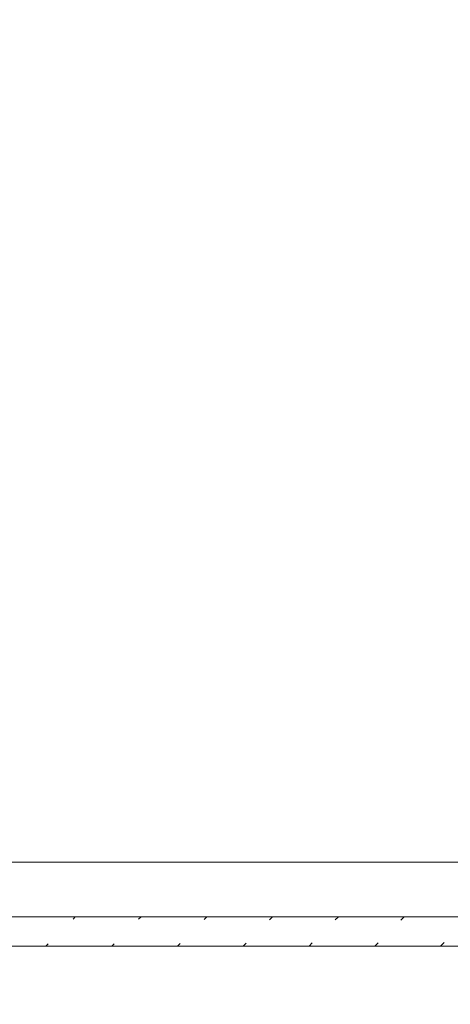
# Model space of a CAD drawing. Header units: millimetres. Extents: x -7955266 to 72030, y -46136 to 9299934.
# Tile 82 of 203: x -5160655 to -5157714, y 6615138 to 6621861. Entities that reach past the tile are written whole.
import ezdxf
from ezdxf.enums import TextEntityAlignment as Align

# ---------------------------------------------------------------- set-up
doc = ezdxf.new("R2010")
doc.units = ezdxf.units.MM
doc.header["$LTSCALE"] = 10
for name, color, linetype, lineweight in [('!XREF', 8, 'Continuous', 5), ('IE_trasy kablowe', 6, 'Continuous', 18), ('XREF_E_PRZ24002_rzut dachu$0$0-DACH-ISTN', 8, 'Continuous', 5), ('XREF_E_PRZ24002_rzut dachu$0$DO-HALA-WYMIAR', 8, 'Continuous', 5)]:
    doc.layers.add(name, color=color, linetype=linetype, lineweight=lineweight)
doc.styles.add('XREF_E_PRZ24002_rzut dachu$0$CP_ATTR', font='ROMANS.SHX')
doc.styles.add('XREF_E_PRZ24002_rzut dachu$0$ROMANS', font='romans.shx', dxfattribs={"width": 0.8})
doc.dimstyles.new('XREF_E_PRZ24002_rzut dachu$0$STANDARD', dxfattribs={"dimscale": 1.4, "dimtxt": 21, "dimasz": 0.5, "dimexe": 0.2, "dimexo": 0.1, "dimgap": 6, "dimtad": 1, "dimdec": 1, "dimrnd": 0.5, "dimzin": 12, "dimdsep": 46, "dimtxsty": 'XREF_E_PRZ24002_rzut dachu$0$ROMANS', "dimblk1": 'XREF_E_PRZ24002_rzut dachu$0$Q', "dimblk2": 'XREF_E_PRZ24002_rzut dachu$0$Q', "dimsah": 1, "dimcen": 0.5, "dimse1": 1, "dimse2": 1, "dimclrd": 8, "dimclre": 8, "dimclrt": 7, "dimadec": 0, "dimazin": 0, "dimtfac": 1, "dimtdec": 1, "dimtix": 1, "dimtmove": 2, "dimatfit": 3, "dimldrblk": 'XREF_E_PRZ24002_rzut dachu$0$Q', "dimfxl": 1, "dimtolj": 1, "dimtzin": 12, "dimarcsym": 0})

# ---------------------------------------------------------------- blocks, each defined once
blk = doc.blocks.new('XREF_E_PRZ24002_rzut dachu$0$Q')
for p, q in [((0, 20), (0, -20)), ((10.61, 10.61), (-10.61, -10.61))]:
    blk.add_line(p, q)
blk = doc.blocks.new('*D287')
at = {"layer": 'XREF_E_PRZ24002_rzut dachu$0$DO-HALA-WYMIAR', "color": 8, "lineweight": -2, "transparency": 16777216}
blk.add_line((-268531.68, 266529.49), (-276811.68, 266529.49), dxfattribs=at)
at = {"layer": 'XREF_E_PRZ24002_rzut dachu$0$DO-HALA-WYMIAR', "color": 8, "linetype": 'ByBlock', "lineweight": -2, "transparency": 16777216, "rotation": 180}
blk.add_blockref('XREF_E_PRZ24002_rzut dachu$0$Q', (-276812.68, 266529.49), dxfattribs=at)
at = {"layer": 'XREF_E_PRZ24002_rzut dachu$0$DO-HALA-WYMIAR', "color": 8, "linetype": 'ByBlock', "lineweight": -2, "transparency": 16777216}
blk.add_blockref('XREF_E_PRZ24002_rzut dachu$0$Q', (-268530.68, 266529.49), dxfattribs=at)
at = {"layer": 'XREF_E_PRZ24002_rzut dachu$0$DO-HALA-WYMIAR', "color": 7, "transparency": 16777216, "insert": (-272549.58, 266562.49), "char_height": 42, "attachment_point": 5, "style": 'XREF_E_PRZ24002_rzut dachu$0$ROMANS'}
blk.add_mtext('\\A1;8282', dxfattribs=at)
blk = doc.blocks.new('XREF_E_PRZ24002_rzut dachu')
at = {"layer": 'XREF_E_PRZ24002_rzut dachu$0$0-DACH-ISTN', "linetype": 'ByBlock', "style": 'XREF_E_PRZ24002_rzut dachu$0$CP_ATTR', "flags": 9}
for tag, p, height, width in [('NAME', (-279644.05, 267204.19), 0.01, 3.078589), ('PRODUCER', (-279644.05, 267204.19), 0.01, 3.078589), ('PRODUCT-TYPE', (-279644.05, 267204.19), 0.01, 3.078589), ('ARTICLE', (-279644.05, 267204.19), 0.01, 3.078589), ('FLOW', (-279644.05, 267204.19), 0.01, 3.078589), ('OTHER', (-279644.05, 267204.19), 0.01, 3.078589), ('NAME', (-279398.18, 267206.19), 0.01, 2.430116), ('PRODUCER', (-279398.18, 267206.19), 0.01, 2.430116), ('PRODUCT-TYPE', (-279398.18, 267206.19), 0.01, 2.430116), ('ARTICLE', (-279398.18, 267206.19), 0.01, 2.430116), ('FLOW', (-279398.18, 267206.19), 0.01, 2.430116), ('OTHER', (-279398.18, 267206.19), 0.01, 2.430116), ('NAME', (-279880.82, 267079.33), 0.01, 0.520644), ('PRODUCER', (-279880.82, 267079.33), 0.01, 0.520644), ('PRODUCT-TYPE', (-279880.82, 267079.33), 0.01, 0.520644), ('ARTICLE', (-279880.82, 267079.33), 0.01, 0.520644), ('FLOW', (-279880.82, 267079.33), 0.01, 0.520644), ('OTHER', (-279880.82, 267079.33), 0.01, 0.520644), ('NAME', (-279828.75, 267079.33), 0.0001, 1), ('PRODUCER', (-279828.75, 267079.33), 0.0001, 1), ('PRODUCT-TYPE', (-279828.75, 267079.33), 0.0001, 1), ('ARTICLE', (-279828.75, 267079.33), 0.0001, 1), ('FLOW', (-279828.75, 267079.33), 0.0001, 1), ('OTHER', (-279828.75, 267079.33), 0.0001, 1), ('NAME', (-279558.18, 266590.11), 0.0001, 1), ('PRODUCER', (-279558.18, 266590.11), 0.0001, 1), ('PRODUCT-TYPE', (-279558.18, 266590.11), 0.0001, 1), ('ARTICLE', (-279558.18, 266590.11), 0.0001, 1), ('FLOW', (-279558.18, 266590.11), 0.0001, 1), ('OTHER', (-279558.18, 266590.11), 0.0001, 1), ('NAME', (-280739.27, 251288.91), 0.0001, 1), ('PRODUCER', (-280739.27, 251288.91), 0.0001, 1), ('PRODUCT-TYPE', (-280739.27, 251288.91), 0.0001, 1), ('ARTICLE', (-280739.27, 251288.91), 0.0001, 1), ('FLOW', (-280739.27, 251288.91), 0.0001, 1), ('OTHER', (-280739.27, 251288.91), 0.0001, 1), ('NAME', (-280605.65, 251288.91), 0.0001, 1), ('PRODUCER', (-280605.65, 251288.91), 0.0001, 1), ('PRODUCT-TYPE', (-280605.65, 251288.91), 0.0001, 1), ('ARTICLE', (-280605.65, 251288.91), 0.0001, 1), ('FLOW', (-280605.65, 251288.91), 0.0001, 1), ('OTHER', (-280605.65, 251288.91), 0.0001, 1), ('NAME', (-279957.38, 251288.91), 0.0001, 1), ('PRODUCER', (-279957.38, 251288.91), 0.0001, 1), ('PRODUCT-TYPE', (-279957.38, 251288.91), 0.0001, 1), ('ARTICLE', (-279957.38, 251288.91), 0.0001, 1), ('FLOW', (-279957.38, 251288.91), 0.0001, 1), ('OTHER', (-279957.38, 251288.91), 0.0001, 1)]:
    blk.add_attdef(tag, p, '', height=height, dxfattribs=dict(at, width=width))
for tag, p, height, rotation, width in [('PRODUCT-TYPE', (-279196.19, 267204.19), 0.0001, 180, 1), ('NAME', (-279196.19, 267204.19), 0.0001, 180, 1), ('PRODUCER', (-279196.19, 267204.19), 0.0001, 180, 1), ('ARTICLE', (-279196.19, 267204.19), 0.0001, 180, 1), ('FLOW', (-279196.19, 267204.19), 0.0001, 180, 1), ('OTHER', (-279196.19, 267204.19), 0.0001, 180, 1), ('PRODUCT-TYPE', (-279109.07, 267204.19), 0.015, 180, 0.580797), ('PRODUCER', (-279109.07, 267204.19), 0.015, 180, 0.580797), ('ARTICLE', (-279109.07, 267204.19), 0.015, 180, 0.580797), ('NAME', (-279109.07, 267204.19), 0.015, 180, 0.580797), ('FLOW', (-279109.07, 267204.19), 0.015, 180, 0.580797), ('OTHER', (-279109.07, 267204.19), 0.015, 180, 0.580797), ('NAME', (-279015.17, 267206.19), 0.0001, 180, 1), ('PRODUCER', (-279015.17, 267206.19), 0.0001, 180, 1), ('PRODUCT-TYPE', (-279015.17, 267206.19), 0.0001, 180, 1), ('ARTICLE', (-279015.17, 267206.19), 0.0001, 180, 1), ('FLOW', (-279015.17, 267206.19), 0.0001, 180, 1), ('OTHER', (-279015.17, 267206.19), 0.0001, 180, 1), ('PRODUCT-TYPE', (-278926.22, 267206.19), 0.015, 180, 0.592965), ('PRODUCER', (-278926.22, 267206.19), 0.015, 180, 0.592965), ('ARTICLE', (-278926.22, 267206.19), 0.015, 180, 0.592965), ('NAME', (-278926.22, 267206.19), 0.015, 180, 0.592965), ('FLOW', (-278926.22, 267206.19), 0.015, 180, 0.592965), ('OTHER', (-278926.22, 267206.19), 0.015, 180, 0.592965), ('NAME', (-281343.26, 251313.16), 0.0001, 180, 1), ('PRODUCER', (-281343.26, 251313.16), 0.0001, 180, 1), ('PRODUCT-TYPE', (-281343.26, 251313.16), 0.0001, 180, 1), ('ARTICLE', (-281343.26, 251313.16), 0.0001, 180, 1), ('FLOW', (-281343.26, 251313.16), 0.0001, 180, 1), ('OTHER', (-281343.26, 251313.16), 0.0001, 180, 1), ('NAME', (-281440.06, 251297.51), 0.0001, 135, 1), ('PRODUCER', (-281440.06, 251297.51), 0.0001, 135, 1), ('PRODUCT-TYPE', (-281440.06, 251297.51), 0.0001, 135, 1), ('ARTICLE', (-281440.06, 251297.51), 0.0001, 135, 1), ('FLOW', (-281440.06, 251297.51), 0.0001, 135, 1), ('OTHER', (-281440.06, 251297.51), 0.0001, 135, 1), ('NAME', (-281127.88, 251288.91), 0.0001, 180, 1), ('PRODUCER', (-281127.88, 251288.91), 0.0001, 180, 1), ('PRODUCT-TYPE', (-281127.88, 251288.91), 0.0001, 180, 1), ('ARTICLE', (-281127.88, 251288.91), 0.0001, 180, 1), ('FLOW', (-281127.88, 251288.91), 0.0001, 180, 1), ('OTHER', (-281127.88, 251288.91), 0.0001, 180, 1), ('NAME', (-281411.29, 251268.73), 0.0001, 315, 1), ('PRODUCER', (-281411.29, 251268.73), 0.0001, 315, 1), ('PRODUCT-TYPE', (-281411.29, 251268.73), 0.0001, 315, 1), ('ARTICLE', (-281411.29, 251268.73), 0.0001, 315, 1), ('FLOW', (-281411.29, 251268.73), 0.0001, 315, 1), ('OTHER', (-281411.29, 251268.73), 0.0001, 315, 1)]:
    blk.add_attdef(tag, p, '', height=height, rotation=rotation, dxfattribs=dict(at, width=width))
at = {"layer": 'XREF_E_PRZ24002_rzut dachu$0$0-DACH-ISTN', "linetype": 'ByBlock', "style": 'XREF_E_PRZ24002_rzut dachu$0$CP_ATTR', "text_generation_flag": 4, "width": 1, "flags": 9}
for tag, p, rotation in [('NAME', (-279463.18, 267141.19), 90), ('PRODUCER', (-279463.18, 267141.19), 90), ('PRODUCT-TYPE', (-279463.18, 267141.19), 90), ('ARTICLE', (-279463.18, 267141.19), 90), ('FLOW', (-279463.18, 267141.19), 90), ('OTHER', (-279463.18, 267141.19), 90), ('NAME', (-281127.88, 251288.91), 180), ('PRODUCER', (-281127.88, 251288.91), 180), ('PRODUCT-TYPE', (-281127.88, 251288.91), 180), ('ARTICLE', (-281127.88, 251288.91), 180), ('FLOW', (-281127.88, 251288.91), 180), ('OTHER', (-281127.88, 251288.91), 180)]:
    blk.add_attdef(tag, p, '', height=0.0001, rotation=rotation, dxfattribs=at)
at = {"layer": 'XREF_E_PRZ24002_rzut dachu$0$0-DACH-ISTN', "linetype": 'ByBlock', "style": 'XREF_E_PRZ24002_rzut dachu$0$CP_ATTR', "flags": 9}
for tag, p, height, rotation in [('PRODUCT-TYPE', (-279586.68, 266526.19), 0.0025, 180), ('PRODUCER', (-279586.68, 266526.19), 0.0025, 180), ('ARTICLE', (-279586.68, 266526.19), 0.0025, 180), ('NAME', (-279586.68, 266526.19), 0.0025, 180), ('FLOW', (-279586.68, 266526.19), 0.0025, 180), ('OTHER', (-279586.68, 266526.19), 0.0025, 180), ('NAME', (-281440.06, 251297.51), 0.0001, 315), ('PRODUCER', (-281440.06, 251297.51), 0.0001, 315), ('PRODUCT-TYPE', (-281440.06, 251297.51), 0.0001, 315), ('ARTICLE', (-281440.06, 251297.51), 0.0001, 315), ('FLOW', (-281440.06, 251297.51), 0.0001, 315), ('OTHER', (-281440.06, 251297.51), 0.0001, 315), ('NAME', (-281117.1, 251288.91), 0.0001, 180), ('PRODUCER', (-281117.1, 251288.91), 0.0001, 180), ('PRODUCT-TYPE', (-281117.1, 251288.91), 0.0001, 180), ('ARTICLE', (-281117.1, 251288.91), 0.0001, 180), ('FLOW', (-281117.1, 251288.91), 0.0001, 180), ('OTHER', (-281117.1, 251288.91), 0.0001, 180), ('NAME', (-280739.27, 251288.91), 0.0001, 180), ('PRODUCER', (-280739.27, 251288.91), 0.0001, 180), ('PRODUCT-TYPE', (-280739.27, 251288.91), 0.0001, 180), ('ARTICLE', (-280739.27, 251288.91), 0.0001, 180), ('FLOW', (-280739.27, 251288.91), 0.0001, 180), ('OTHER', (-280739.27, 251288.91), 0.0001, 180), ('NAME', (-279957.38, 251288.91), 0.0001, 180), ('PRODUCER', (-279957.38, 251288.91), 0.0001, 180), ('PRODUCT-TYPE', (-279957.38, 251288.91), 0.0001, 180), ('ARTICLE', (-279957.38, 251288.91), 0.0001, 180), ('FLOW', (-279957.38, 251288.91), 0.0001, 180), ('OTHER', (-279957.38, 251288.91), 0.0001, 180)]:
    blk.add_attdef(tag, p, '', height=height, rotation=rotation, dxfattribs=at)
at = {"layer": 'XREF_E_PRZ24002_rzut dachu$0$0-DACH-ISTN', "linetype": 'ByBlock', "style": 'XREF_E_PRZ24002_rzut dachu$0$CP_ATTR'}
for tag, p, height, flags in [('GROUP', (-281520.03, 251451.25), 0.00005, 1), ('NUMBER', (-281520.03, 251451.25), 0.00005, 1), ('PRODUCER', (-281520.03, 251451.25), 0.00005, 1), ('ARTICLE', (-281520.03, 251451.25), 0.00005, 1), ('PRODUCT-TYPE', (-281520.03, 251451.25), 0.00005, 1), ('ORDER-NO', (-281520.03, 251451.25), 0.00005, 1), ('CHARACTER', (-281520.03, 251451.25), 0.00005, 1), ('DN', (-281520.03, 251451.25), 0.00005, 1), ('NAME', (-281520.03, 251451.25), 0.00005, 1), ('TEMPERATURE', (-281520.03, 251451.25), 0.00005, 1), ('FLOW', (-281520.03, 251451.25), 0.00005, 1), ('POWER', (-281520.03, 251451.25), 0.00005, 1), ('VOLTAGE', (-281520.03, 251451.25), 0.00005, 1), ('WEIGHT', (-281520.03, 251451.25), 0.00005, 1), ('PN', (-281520.03, 251451.25), 0.00005, 1), ('H', (-281520.03, 251451.25), 0.00005, 1), ('VAL', (-281520.03, 251451.25), 0.00005, 1), ('NAME', (-281343.26, 251313.16), 0.0001, 9), ('PRODUCER', (-281343.26, 251313.16), 0.0001, 9), ('PRODUCT-TYPE', (-281343.26, 251313.16), 0.0001, 9), ('ARTICLE', (-281343.26, 251313.16), 0.0001, 9), ('FLOW', (-281343.26, 251313.16), 0.0001, 9), ('OTHER', (-281343.26, 251313.16), 0.0001, 9), ('NAME', (-281127.88, 251288.91), 0.0001, 9), ('PRODUCER', (-281127.88, 251288.91), 0.0001, 9), ('PRODUCT-TYPE', (-281127.88, 251288.91), 0.0001, 9), ('ARTICLE', (-281127.88, 251288.91), 0.0001, 9), ('FLOW', (-281127.88, 251288.91), 0.0001, 9), ('OTHER', (-281127.88, 251288.91), 0.0001, 9), ('NAME', (-280750.05, 251288.91), 0.0001, 9), ('PRODUCER', (-280750.05, 251288.91), 0.0001, 9), ('PRODUCT-TYPE', (-280750.05, 251288.91), 0.0001, 9), ('ARTICLE', (-280750.05, 251288.91), 0.0001, 9), ('FLOW', (-280750.05, 251288.91), 0.0001, 9), ('OTHER', (-280750.05, 251288.91), 0.0001, 9), ('NAME', (-280647.27, 251288.91), 0.0001, 9), ('PRODUCER', (-280647.27, 251288.91), 0.0001, 9), ('PRODUCT-TYPE', (-280647.27, 251288.91), 0.0001, 9), ('ARTICLE', (-280647.27, 251288.91), 0.0001, 9), ('FLOW', (-280647.27, 251288.91), 0.0001, 9), ('OTHER', (-280647.27, 251288.91), 0.0001, 9), ('NAME', (-281393.61, 251261.41), 0.0001, 9), ('PRODUCER', (-281393.61, 251261.41), 0.0001, 9), ('PRODUCT-TYPE', (-281393.61, 251261.41), 0.0001, 9), ('ARTICLE', (-281393.61, 251261.41), 0.0001, 9), ('FLOW', (-281393.61, 251261.41), 0.0001, 9), ('OTHER', (-281393.61, 251261.41), 0.0001, 9), ('GROUP', (-281345.5, 250753.98), 0.00005, 1), ('NUMBER', (-281345.5, 250753.98), 0.00005, 1), ('PRODUCER', (-281345.5, 250753.98), 0.00005, 1), ('ARTICLE', (-281345.5, 250753.98), 0.00005, 1), ('PRODUCT-TYPE', (-281345.5, 250753.98), 0.00005, 1), ('ORDER-NO', (-281345.5, 250753.98), 0.00005, 1), ('CHARACTER', (-281345.5, 250753.98), 0.00005, 1), ('DN', (-281345.5, 250753.98), 0.00005, 1), ('NAME', (-281345.5, 250753.98), 0.00005, 1), ('TEMPERATURE', (-281345.5, 250753.98), 0.00005, 1), ('FLOW', (-281345.5, 250753.98), 0.00005, 1), ('POWER', (-281345.5, 250753.98), 0.00005, 1), ('VOLTAGE', (-281345.5, 250753.98), 0.00005, 1), ('WEIGHT', (-281345.5, 250753.98), 0.00005, 1), ('PN', (-281345.5, 250753.98), 0.00005, 1), ('H', (-281345.5, 250753.98), 0.00005, 1), ('VAL', (-281345.5, 250753.98), 0.00005, 1)]:
    blk.add_attdef(tag, p, '', height=height, dxfattribs=dict(at, flags=flags))
at = {"layer": 'XREF_E_PRZ24002_rzut dachu$0$0-DACH-ISTN', "linetype": 'ByBlock', "style": 'XREF_E_PRZ24002_rzut dachu$0$CP_ATTR', "text_generation_flag": 4, "width": 1, "flags": 9}
for tag in ['NAME', 'PRODUCER', 'PRODUCT-TYPE', 'ARTICLE', 'FLOW', 'OTHER']:
    blk.add_attdef(tag, (-280739.27, 251288.91), '', height=0.0001, dxfattribs=at)
at = {"layer": 'XREF_E_PRZ24002_rzut dachu$0$0-DACH-ISTN', "linetype": 'ByBlock', "style": 'XREF_E_PRZ24002_rzut dachu$0$CP_ATTR', "flags": 9}
for tag, p in [('GROUP', (-280584.33, 251288.18)), ('ARTICLE', (-280584.33, 251288.17)), ('PRODUCT-TYPE', (-280584.33, 251288.17)), ('ORDER-NO', (-280584.33, 251288.16)), ('PRODUCER', (-280584.33, 251288.16)), ('NAME', (-280584.32, 251288.18)), ('NUMBER', (-280584.33, 251288.18)), ('TEMPERATURE', (-280584.31, 251288.18)), ('FLOW', (-280584.31, 251288.18)), ('CHARACTER', (-280584.31, 251288.17)), ('POWER', (-280584.31, 251288.16)), ('VOLTAGE', (-280584.31, 251288.16)), ('PN', (-280584.3, 251288.18)), ('OTHER', (-280584.3, 251288.18)), ('DN', (-280584.3, 251288.17))]:
    blk.add_attdef(tag, text='', height=0.002, dxfattribs=at).set_placement(p, align=Align.MIDDLE_LEFT)
at = {"layer": 'XREF_E_PRZ24002_rzut dachu$0$0-DACH-ISTN', "linetype": 'ByBlock', "style": 'XREF_E_PRZ24002_rzut dachu$0$CP_ATTR', "width": 1, "flags": 9}
for tag, height, p in [('GROUP', 0.00158, (-279928.78, 251288.33)), ('ARTICLE', 0.00158, (-279928.78, 251288.33)), ('PRODUCT-TYPE', 0.00158, (-279928.78, 251288.33)), ('ORDER-NO', 0.00157, (-279928.78, 251288.32)), ('PRODUCER', 0.00158, (-279928.78, 251288.32)), ('NAME', 0.00158, (-279928.77, 251288.34)), ('NUMBER', 0.00158, (-279928.78, 251288.34)), ('TEMPERATURE', 0.00158, (-279928.77, 251288.34)), ('OTHER', 0.00158, (-279928.76, 251288.34)), ('CHARACTER', 0.00158, (-279928.76, 251288.33)), ('FLOW', 0.00158, (-279928.76, 251288.33)), ('POWER', 0.00158, (-279928.76, 251288.32)), ('VOLTAGE', 0.00158, (-279928.76, 251288.32)), ('DN', 0.00158, (-279928.75, 251288.33)), ('PN', 0.00158, (-279928.75, 251288.33))]:
    blk.add_attdef(tag, text='', height=height, dxfattribs=at).set_placement(p, align=Align.MIDDLE_LEFT)
at = {"layer": 'XREF_E_PRZ24002_rzut dachu$0$DO-HALA-WYMIAR'}
dim = blk.add_linear_dim(base=(-276812.68, 266529.49), p1=(-268530.68, 266454.62, 0), p2=(-276812.68, 266454.62, 0), dimstyle='XREF_E_PRZ24002_rzut dachu$0$STANDARD', override={"dimscale": 2}, dxfattribs=at)
dim.commit()
dim.dimension.update_dxf_attribs({"geometry": '*D287', "text_midpoint": (-272549.58, 266562.49), "dimtype": 160})

msp = doc.modelspace()

# ---------------------------------------------------------------- hatches: boundary and pattern name
at = {"layer": 'IE_trasy kablowe'}
h = msp.add_hatch(dxfattribs=at)
h.set_pattern_fill('ANSI31', color=256, scale=100, style=0)
h.set_pattern_definition([(45, (-5196221.15, 6620649.22), (-224.5064, 224.5064), [])])
edge = h.paths.add_edge_path()
edge.add_line((-5164589.4, 6615735.2), (-5108570.7, 6615735.2))
edge.add_line((-5164589.4, 6615535.2), (-5108570.7, 6615535.2))

# ---------------------------------------------------------------- linework, layer by layer
for p, q in [((-5164589.4, 6615735.2), (-5108570.7, 6615735.2)), ((-5164589.4, 6615535.2), (-5108570.7, 6615535.2))]:
    msp.add_line(p, q, dxfattribs=at)

# ---------------------------------------------------------------- block references
at = {"layer": '!XREF', "xscale": 10, "yscale": 10, "zscale": 10}
msp.add_blockref('XREF_E_PRZ24002_rzut dachu', (-2416894, 3950814.3, 0), dxfattribs=at)

doc.saveas('drawing.dxf')
